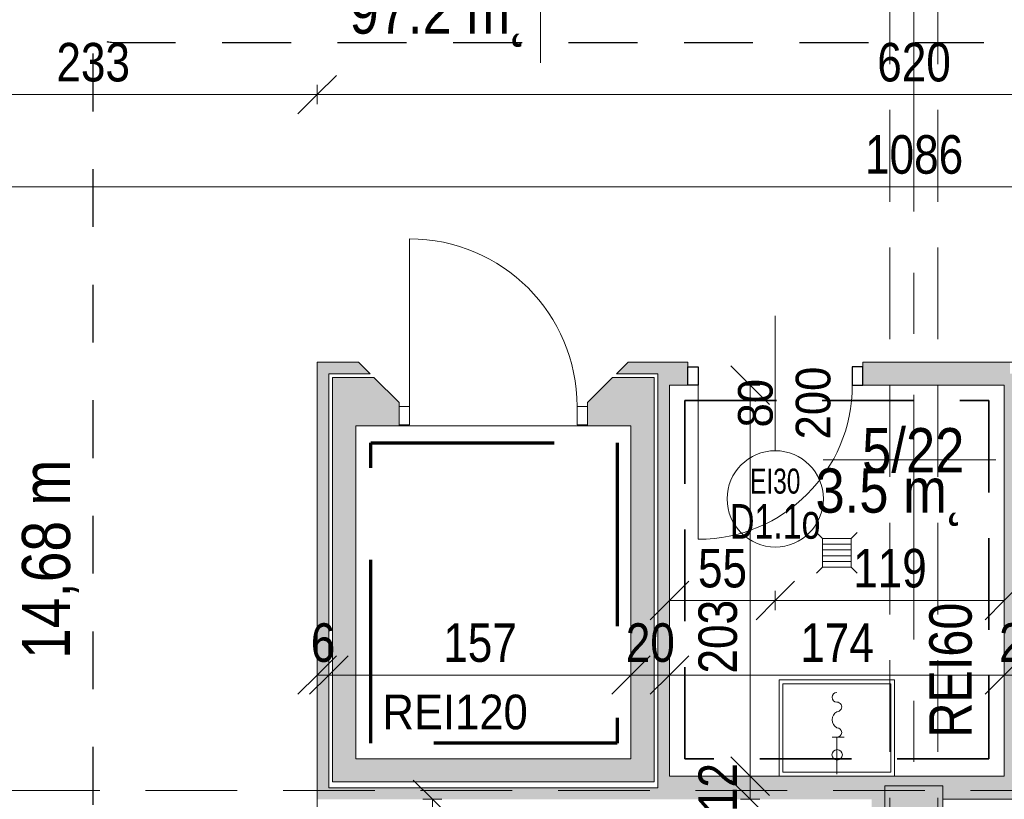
# Model space of a CAD drawing. Header units: centimetres. Extents: x -1631 to 21770, y -8842 to 3590.
# Tile 45 of 87: x -477 to 34, y 896 to 1301. Entities that reach past the tile are written whole.
import ezdxf

# ---------------------------------------------------------------- set-up
doc = ezdxf.new("R2010")
doc.units = ezdxf.units.CM
for name, pattern in [('Dash', [60, 30, -30]), ('Długa kreska', [142.875, 95.25, -47.625]), ('Hidden', [71.4375, 47.625, -23.8125]), ('Oś', [222.25, 127, -31.75, 31.75, -31.75]), ('Ukryte', [71.438, 47.625, -23.813])]:
    doc.linetypes.add(name, pattern=pattern)
for name, color, linetype, lineweight in [('A-ANNO-DIMS', 211, 'Continuous', 13), ('A-ANNO-DIMS-100', 211, 'Continuous', 13), ('A-ANNO-NOTE', 131, 'Continuous', 9), ('A-AREA-IDEN', 2, 'Continuous', 13), ('A-DETL', 90, 'Continuous', 9), ('A-DETL-GENF', 92, 'Continuous', 9), ('A-DETL-HDLN', 90, 'Ukryte', 9), ('A-DETL-MEDM', 33, 'Continuous', 13), ('A-DOOR', 31, 'Continuous', 13), ('A-FLOR', 192, 'Continuous', 13), ('A-WALL', 113, 'Continuous', 13), ('A-WALL-PATT', 111, 'Continuous', 13), ('G-ANNO-TEXT', 231, 'Continuous', 13), ('P-SANR-FIXT', 6, 'Continuous', 9), ('S-COLS', 52, 'Continuous', 13), ('S-GRID', 1, 'Continuous', 13)]:
    doc.layers.add(name, color=color, linetype=linetype, lineweight=lineweight)
doc.styles.add('Arial', font='arial.ttf', dxfattribs={"width": 0.9, "height": 18})
doc.styles.add('Arial Narrow', font='ARIALN.TTF', dxfattribs={"height": 22})
doc.styles.add('Arial Narrow_4', font='ARIALN.TTF', dxfattribs={"height": 25})
doc.styles.add('Arial Narrow_5', font='ARIALN.TTF', dxfattribs={"height": 20})
doc.styles.add('Arial_11', font='arial.ttf', dxfattribs={"width": 0.85, "height": 23})
doc.styles.add('Arial_2', font='arial.ttf', dxfattribs={"width": 0.7, "height": 13})
doc.styles.add('Arial_3', font='arial.ttf', dxfattribs={"width": 0.7, "height": 18})
doc.dimstyles.new('Diagonal_1_100__0__wewnętrzne_1', dxfattribs={"dimscale": 30.48, "dimtxt": 20.468619, "dimasz": 0.656168, "dimexe": 0.164042, "dimexo": 0.0625, "dimgap": 0.032808, "dimtad": 1, "dimdec": 0, "dimdsep": 46, "dimtxsty": 'Arial Narrow_5', "dimblk1": 'OBLIQUE', "dimblk2": 'OBLIQUE', "dimsah": 1, "dimcen": 0.09, "dimazin": 0, "dimtfac": 1, "dimtdec": 4, "dimtix": 1, "dimtmove": 0, "dimatfit": 3, "dimfxl": 0, "dimtvp": 1, "dimtolj": 1, "dimtzin": 0, "dimarcsym": 0})
doc.dimstyles.new('Diagonal_1_100__0__wewnętrzne_2', dxfattribs={"dimscale": 30.48, "dimtxt": 20.468619, "dimasz": 0.656168, "dimexe": 0.164042, "dimexo": 0.0625, "dimgap": 0.032808, "dimtad": 1, "dimdec": 0, "dimdsep": 46, "dimtxsty": 'Arial Narrow_5', "dimblk1": 'OBLIQUE', "dimblk2": 'OBLIQUE', "dimsah": 1, "dimcen": 0.09, "dimazin": 0, "dimtfac": 1, "dimtdec": 4, "dimtix": 1, "dimtmove": 2, "dimatfit": 3, "dimfxl": 0, "dimtvp": 1, "dimtolj": 1, "dimtzin": 0, "dimarcsym": 0})

# ---------------------------------------------------------------- blocks, each defined once
blk = doc.blocks.new('M_Concrete-Square-Column - 300 x 300mm-1794508-5_piętro III __10_50 m_ - stan projektowany')
at = {"layer": 'S-COLS', "lineweight": 9}
blk.add_hatch(color=254, dxfattribs=at).paths.add_polyline_path([(15, -15), (15, 15), (-15, 15), (-15, -15)], flags=0)
for p, q in [((15, 15), (-15, 15)), ((-15, 15), (-15, -15)), ((15, -15), (15, 15)), ((-15, -15), (15, -15))]:
    blk.add_line(p, q, dxfattribs=at)
blk = doc.blocks.new('DRZWI 1S - automatyczna etykieta - Drzwi 87 _winda_-2252195-5_piętro III __10_50 m_ - stan projektowany')
at = {"layer": 'A-DETL-GENF'}
for p, q in [((-49, 12), (-43.5, 12)), ((-49, 2.5), (-49, 12)), ((-43.5, 12), (-43.5, 2.5)), ((43.5, 12), (49, 12)), ((43.5, 2.5), (43.5, 12)), ((49, 12), (49, 2.5)), ((-43.5, 2.5), (-49, 2.5)), ((49, 2.5), (43.5, 2.5))]:
    blk.add_line(p, q, dxfattribs=at)
at = {"layer": 'A-DETL-MEDM', "lineweight": 9}
for p, q in [((-49, 2.5), (-49, 12)), ((-49, 12), (-43.5, 12)), ((-43.5, 12), (-43.5, 2.5)), ((43.5, 12), (43.5, 2.5)), ((49, 12), (43.5, 12)), ((49, 2.5), (49, 12)), ((-43.5, 2.5), (-49, 2.5)), ((43.5, 2.5), (49, 2.5))]:
    blk.add_line(p, q, dxfattribs=at)
at = {"layer": 'A-DOOR', "lineweight": 9}
blk.add_line((43.5, 2.5), (43.5, -84.5), dxfattribs=at)
blk.add_arc((43.5, 2.5), 87, 180, 270, dxfattribs=at)
blk = doc.blocks.new('zawór czerpalny ze złączką - zawór czerpalny ze złączką-1471437-5_piętro III __10_50 m_ - stan projektowany')
at = {"layer": 'P-SANR-FIXT'}
for p, q in [((-19.18, -2.5), (-19.18, 3.71)), ((0, 0), (-19.18, 0))]:
    blk.add_line(p, q, dxfattribs=at)
for centre, radius, start, end in [((-39.97, 0), 2.5, 180, 0), ((-34.97, 0), 2.5, 360, 180), ((-21.68, 0), 2.5, 0, 180), ((-28.33, 2.18), 4.68, 207.7893, 332.2107)]:
    blk.add_arc(centre, radius, start, end, dxfattribs=at)
blk = doc.blocks.new('zlew - Type 1-1332169-5_piętro III __10_50 m_ - stan projektowany')
at = {"layer": 'P-SANR-FIXT'}
for p, q in [((-17.5, 6), (-17.5, 56)), ((-17.5, 56), (42.5, 56)), ((-15.5, 8), (-15.5, 54)), ((-15.5, 54), (40.5, 54)), ((40.5, 54), (40.5, 8)), ((42.5, 56), (42.5, 6)), ((40.5, 8), (-15.5, 8))]:
    blk.add_line(p, q, dxfattribs=at)
blk.add_circle((12.66, 17.08), 2.7, dxfattribs=at)
blk = doc.blocks.new('kratka ściekowa - kratka ściekowa-1693923-5_piętro III __10_50 m_ - stan projektowany')
at = {"layer": 'P-SANR-FIXT'}
for p, q in [((-10.5, 10.5), (-7.5, 7.5)), ((7.5, 7.5), (10.5, 10.5)), ((-7.5, 7.5), (7.5, 7.5)), ((-7.5, -7.5), (-7.5, 7.5)), ((-4.5, -7.5), (-4.5, 7.5)), ((-1.5, -7.5), (-1.5, 7.5)), ((1.5, -7.5), (1.5, 7.5)), ((4.5, -7.5), (4.5, 7.5)), ((7.5, 7.5), (7.5, -7.5)), ((-10.5, -10.5), (-7.5, -7.5)), ((7.5, -7.5), (-7.5, -7.5)), ((10.5, -10.5), (7.5, -7.5))]:
    blk.add_line(p, q, dxfattribs=at)
blk = doc.blocks.new('DRZWI 1S - automatyczna etykieta - Drzwi 80 _PPOŻ EI30 łazienkowe_-2252260-5_piętro III __10_50 m_ - stan projektowany')
at = {"layer": 'A-DETL-GENF'}
for p, q in [((-45.5, 6), (-45.5, -3.5)), ((-40, 6), (-45.5, 6)), ((-40, -3.5), (-40, 6)), ((45.5, 6), (40, 6)), ((40, 6), (40, -3.5)), ((45.5, -3.5), (45.5, 6)), ((-45.5, -3.5), (-40, -3.5)), ((40, -3.5), (45.5, -3.5))]:
    blk.add_line(p, q, dxfattribs=at)
at = {"layer": 'A-DETL-MEDM', "lineweight": 25}
for p, q in [((-40, 6), (-45.5, 6)), ((-45.5, 6), (-45.5, -3.5)), ((-40, -3.5), (-40, 6)), ((40, -3.5), (40, 6)), ((40, 6), (45.5, 6)), ((45.5, 6), (45.5, -3.5)), ((-45.5, -3.5), (-40, -3.5)), ((45.5, -3.5), (40, -3.5))]:
    blk.add_line(p, q, dxfattribs=at)
at = {"layer": 'A-DOOR'}
blk.add_line((40, 6), (40, 86), dxfattribs=at)
blk.add_arc((40, 6), 80, 90, 180, dxfattribs=at)
blk = doc.blocks.new('DIMBLOCK43-5_piętro III __10_50 m_ - stan projektowany')
at = {"layer": 'A-ANNO-DIMS-100', "transparency": 16777216}
for p, q in [((-555.62, 1214.34), (-545.62, 1224.34)), ((530.38, 1214.34), (540.38, 1224.34)), ((-555.62, 1209.34), (-555.62, 1219.34)), ((530.38, 1209.34), (530.38, 1219.34)), ((-555.62, 1214.34), (-565.62, 1204.34)), ((530.38, 1214.34), (-555.62, 1214.34)), ((-555.62, 1214.34), (-555.62, 1209.34)), ((530.38, 1214.34), (520.38, 1204.34)), ((530.38, 1214.34), (530.38, 1209.34))]:
    blk.add_line(p, q, dxfattribs=at)
at = {"layer": 'A-ANNO-DIMS-100', "color": 0, "transparency": 16777216, "insert": (-37.97, 1241.19), "char_height": 20, "width": 60.821, "attachment_point": 1, "line_spacing_factor": 0.974696, "style": 'Arial Narrow_5'}
blk.add_mtext('1086', dxfattribs=at)
blk = doc.blocks.new('_Oblique')
at = {"color": 0, "linetype": 'ByBlock', "lineweight": -2}
blk.add_line((-0.5, -0.5), (0.5, 0.5), dxfattribs=at)
blk = doc.blocks.new('DIMBLOCK47-5_piętro III __10_50 m_ - stan projektowany')
at = {"layer": 'A-ANNO-DIMS-100', "transparency": 16777216}
for p, q in [((-97.68, 908.33), (-107.68, 918.33)), ((-97.68, 896.33), (-107.68, 906.33)), ((-102.68, 908.33), (-92.68, 908.33)), ((-97.68, 908.33), (-102.68, 908.33)), ((-97.68, 896.33), (-97.68, 908.33)), ((-97.68, 908.33), (-87.68, 898.33)), ((-102.68, 896.33), (-92.68, 896.33)), ((-97.68, 896.33), (-102.68, 896.33)), ((-97.68, 896.33), (-87.68, 886.33))]:
    blk.add_line(p, q, dxfattribs=at)
at = {"layer": 'A-ANNO-DIMS-100', "color": 0, "transparency": 16777216, "insert": (-124.53, 889.65), "char_height": 20, "width": 30.4105, "attachment_point": 1, "rotation": 90, "line_spacing_factor": 0.974696, "style": 'Arial Narrow_5'}
blk.add_mtext('12', dxfattribs=at)
blk = doc.blocks.new('DIMBLOCK48-5_piętro III __10_50 m_ - stan projektowany')
at = {"layer": 'A-ANNO-DIMS-100', "transparency": 16777216}
for p, q in [((-97.68, 1111.33), (-107.68, 1121.33)), ((-102.68, 1111.33), (-92.68, 1111.33)), ((-97.68, 1111.33), (-102.68, 1111.33)), ((-97.68, 908.33), (-97.68, 1111.33)), ((-97.68, 1111.33), (-87.68, 1101.33)), ((-97.68, 908.33), (-107.68, 918.33)), ((-102.68, 908.33), (-92.68, 908.33)), ((-97.68, 908.33), (-102.68, 908.33)), ((-97.68, 908.33), (-87.68, 898.33))]:
    blk.add_line(p, q, dxfattribs=at)
at = {"layer": 'A-ANNO-DIMS-100', "color": 0, "transparency": 16777216, "insert": (-124.53, 961.64), "char_height": 20, "width": 45.6158, "attachment_point": 1, "rotation": 90, "line_spacing_factor": 0.974696, "style": 'Arial Narrow_5'}
blk.add_mtext('203', dxfattribs=at)
blk = doc.blocks.new('DIMBLOCK70-5_piętro III __10_50 m_ - stan projektowany')
at = {"layer": 'A-ANNO-DIMS-100', "transparency": 16777216}
for p, q in [((-322.62, 1262.25), (-312.62, 1272.25)), ((297.38, 1262.25), (307.38, 1272.25)), ((-322.62, 1257.25), (-322.62, 1267.25)), ((297.38, 1257.25), (297.38, 1267.25)), ((-322.62, 1262.25), (-332.62, 1252.25)), ((297.38, 1262.25), (-322.62, 1262.25)), ((-322.62, 1262.25), (-322.62, 1257.25)), ((297.38, 1262.25), (287.38, 1252.25)), ((297.38, 1262.25), (297.38, 1257.25))]:
    blk.add_line(p, q, dxfattribs=at)
at = {"layer": 'A-ANNO-DIMS-100', "color": 0, "transparency": 16777216, "insert": (-31.63, 1289.09), "char_height": 20, "width": 45.6158, "attachment_point": 1, "line_spacing_factor": 0.974696, "style": 'Arial Narrow_5'}
blk.add_mtext('620', dxfattribs=at)
blk = doc.blocks.new('DIMBLOCK71-5_piętro III __10_50 m_ - stan projektowany')
at = {"layer": 'A-ANNO-DIMS-100', "transparency": 16777216}
for p, q in [((-555.62, 1262.25), (-545.62, 1272.25)), ((-322.62, 1262.25), (-312.62, 1272.25)), ((-555.62, 1257.25), (-555.62, 1267.25)), ((-322.62, 1257.25), (-322.62, 1267.25)), ((-555.62, 1262.25), (-565.62, 1252.25)), ((-322.62, 1262.25), (-555.62, 1262.25)), ((-555.62, 1262.25), (-555.62, 1257.25)), ((-322.62, 1262.25), (-332.62, 1252.25)), ((-322.62, 1262.25), (-322.62, 1257.25))]:
    blk.add_line(p, q, dxfattribs=at)
at = {"layer": 'A-ANNO-DIMS-100', "color": 0, "transparency": 16777216, "insert": (-458.13, 1289.09), "char_height": 20, "width": 45.6158, "attachment_point": 1, "line_spacing_factor": 0.974696, "style": 'Arial Narrow_5'}
blk.add_mtext('233', dxfattribs=at)
blk = doc.blocks.new('DIMBLOCK88-5_piętro III __10_50 m_ - stan projektowany')
at = {"layer": 'A-ANNO-DIMS-100', "transparency": 16777216}
for p, q in [((-322.62, 960.85), (-312.62, 970.85)), ((-316.62, 960.85), (-306.62, 970.85)), ((-322.62, 965.85), (-322.62, 955.85)), ((-322.62, 960.85), (-322.62, 965.85)), ((-316.62, 965.85), (-316.62, 955.85)), ((-316.62, 960.85), (-316.62, 965.85)), ((-322.62, 960.85), (-332.62, 950.85)), ((-316.62, 960.85), (-326.62, 950.85)), ((-322.62, 960.85), (-316.62, 960.85))]:
    blk.add_line(p, q, dxfattribs=at)
at = {"layer": 'A-ANNO-DIMS-100', "color": 0, "transparency": 16777216, "insert": (-325.96, 987.7), "char_height": 20, "width": 15.2053, "attachment_point": 1, "line_spacing_factor": 0.974696, "style": 'Arial Narrow_5'}
blk.add_mtext('\\fArial Narrow|b0|i0|c238|p34|;6', dxfattribs=at)
blk = doc.blocks.new('DIMBLOCK89-5_piętro III __10_50 m_ - stan projektowany')
at = {"layer": 'A-ANNO-DIMS-100', "transparency": 16777216}
for p, q in [((-316.62, 960.85), (-306.62, 970.85)), ((-159.62, 960.85), (-149.62, 970.85)), ((-316.62, 965.85), (-316.62, 955.85)), ((-316.62, 960.85), (-316.62, 965.85)), ((-159.62, 965.85), (-159.62, 955.85)), ((-159.62, 960.85), (-159.62, 965.85)), ((-316.62, 960.85), (-326.62, 950.85)), ((-316.62, 960.85), (-159.62, 960.85)), ((-159.62, 960.85), (-169.62, 950.85))]:
    blk.add_line(p, q, dxfattribs=at)
at = {"layer": 'A-ANNO-DIMS-100', "color": 0, "transparency": 16777216, "insert": (-257.13, 987.7), "char_height": 20, "width": 45.6158, "attachment_point": 1, "line_spacing_factor": 0.974696, "style": 'Arial Narrow_5'}
blk.add_mtext('157', dxfattribs=at)
blk = doc.blocks.new('DIMBLOCK90-5_piętro III __10_50 m_ - stan projektowany')
at = {"layer": 'A-ANNO-DIMS-100', "transparency": 16777216}
for p, q in [((-159.62, 960.85), (-149.62, 970.85)), ((-139.62, 960.85), (-129.62, 970.85)), ((-159.62, 965.85), (-159.62, 955.85)), ((-159.62, 960.85), (-159.62, 965.85)), ((-139.62, 965.85), (-139.62, 955.85)), ((-139.62, 960.85), (-139.62, 965.85)), ((-159.62, 960.85), (-169.62, 950.85)), ((-159.62, 960.85), (-139.62, 960.85)), ((-139.62, 960.85), (-149.62, 950.85))]:
    blk.add_line(p, q, dxfattribs=at)
at = {"layer": 'A-ANNO-DIMS-100', "color": 0, "transparency": 16777216, "insert": (-162.29, 987.7), "char_height": 20, "width": 30.4105, "attachment_point": 1, "line_spacing_factor": 0.974696, "style": 'Arial Narrow_5'}
blk.add_mtext('20', dxfattribs=at)
blk = doc.blocks.new('DIMBLOCK91-5_piętro III __10_50 m_ - stan projektowany')
at = {"layer": 'A-ANNO-DIMS-100', "transparency": 16777216}
for p, q in [((-139.62, 960.85), (-129.62, 970.85)), ((34.38, 960.85), (44.38, 970.85)), ((-139.62, 965.85), (-139.62, 955.85)), ((-139.62, 960.85), (-139.62, 965.85)), ((34.38, 965.85), (34.38, 955.85)), ((34.38, 960.85), (34.38, 965.85)), ((-139.62, 960.85), (-149.62, 950.85)), ((-139.62, 960.85), (34.38, 960.85)), ((34.38, 960.85), (24.38, 950.85))]:
    blk.add_line(p, q, dxfattribs=at)
at = {"layer": 'A-ANNO-DIMS-100', "color": 0, "transparency": 16777216, "insert": (-71.63, 987.7), "char_height": 20, "width": 45.6158, "attachment_point": 1, "line_spacing_factor": 0.974696, "style": 'Arial Narrow_5'}
blk.add_mtext('174', dxfattribs=at)
blk = doc.blocks.new('DIMBLOCK92-5_piętro III __10_50 m_ - stan projektowany')
at = {"layer": 'A-ANNO-DIMS-100', "transparency": 16777216}
for p, q in [((34.38, 960.85), (44.38, 970.85)), ((54.38, 960.85), (64.38, 970.85)), ((34.38, 965.85), (34.38, 955.85)), ((34.38, 960.85), (34.38, 965.85)), ((54.38, 965.85), (54.38, 955.85)), ((54.38, 960.85), (54.38, 965.85)), ((34.38, 960.85), (24.38, 950.85)), ((34.38, 960.85), (54.38, 960.85)), ((54.38, 960.85), (44.38, 950.85))]:
    blk.add_line(p, q, dxfattribs=at)
at = {"layer": 'A-ANNO-DIMS-100', "color": 0, "transparency": 16777216, "insert": (31.71, 987.7), "char_height": 20, "width": 30.4105, "attachment_point": 1, "line_spacing_factor": 0.974696, "style": 'Arial Narrow_5'}
blk.add_mtext('20', dxfattribs=at)
blk = doc.blocks.new('DIMBLOCK101-5_piętro III __10_50 m_ - stan projektowany')
at = {"layer": 'A-ANNO-DIMS-100', "transparency": 16777216}
for p, q in [((-262.8, 896.33), (-272.8, 906.33)), ((-267.8, 896.33), (-257.8, 896.33)), ((-262.8, 896.33), (-267.8, 896.33)), ((-262.8, 707.33), (-262.8, 896.33)), ((-262.8, 896.33), (-252.8, 886.33)), ((-262.8, 707.33), (-272.8, 717.33)), ((-267.8, 707.33), (-257.8, 707.33)), ((-262.8, 707.33), (-267.8, 707.33)), ((-262.8, 707.33), (-252.8, 697.33))]:
    blk.add_line(p, q, dxfattribs=at)
at = {"layer": 'A-ANNO-DIMS-100', "color": 0, "transparency": 16777216, "insert": (-289.65, 782.82), "char_height": 20, "width": 45.6158, "attachment_point": 1, "rotation": 90, "line_spacing_factor": 0.974696, "style": 'Arial Narrow_5'}
blk.add_mtext('189', dxfattribs=at)
blk = doc.blocks.new('METKA_POMIESZCZENIA2 - Krótka - bez ramki 2-2396683-5_piętro III __10_50 m_ - stan projektowany')
at = {"layer": 'A-AREA-IDEN'}
blk.add_line((0.0976, 0), (-0.8, 0), dxfattribs=at)
blk = doc.blocks.new('METKA_POMIESZCZENIA2 - Rozbudowana krótka - bez ramki-2403173-5_piętro III __10_50 m_ - stan projektowany')
at = {"layer": 'A-AREA-IDEN'}
for p, q in [((0, 0.425), (0, 0)), ((0.0976, 0), (-0.8, 0)), ((-0.8, 0), (0.8, 0)), ((0, 0), (0, -0.425))]:
    blk.add_line(p, q, dxfattribs=at)
blk = doc.blocks.new('DIMBLOCK206-5_piętro III __10_50 m_ - stan projektowany')
at = {"layer": 'A-ANNO-DIMS-100', "transparency": 16777216}
for p, q in [((-84.62, 999.51), (-74.62, 1009.51)), ((34.38, 999.51), (44.38, 1009.51)), ((-84.62, 1004.51), (-84.62, 994.51)), ((-84.62, 999.51), (-84.62, 1004.51)), ((34.38, 994.51), (34.38, 1004.51)), ((-84.62, 999.51), (-94.62, 989.51)), ((34.38, 999.51), (-84.62, 999.51)), ((34.38, 999.51), (24.38, 989.51)), ((34.38, 999.51), (34.38, 994.51))]:
    blk.add_line(p, q, dxfattribs=at)
at = {"layer": 'A-ANNO-DIMS-100', "color": 0, "transparency": 16777216, "insert": (-44.13, 1026.36), "char_height": 20, "width": 45.6158, "attachment_point": 1, "line_spacing_factor": 0.974696, "style": 'Arial Narrow_5'}
blk.add_mtext('119', dxfattribs=at)
blk = doc.blocks.new('DIMBLOCK207-5_piętro III __10_50 m_ - stan projektowany')
at = {"layer": 'A-ANNO-DIMS-100', "transparency": 16777216}
for p, q in [((-139.62, 999.51), (-129.62, 1009.51)), ((-84.62, 999.51), (-74.62, 1009.51)), ((-139.62, 994.51), (-139.62, 1004.51)), ((-84.62, 1004.51), (-84.62, 994.51)), ((-84.62, 999.51), (-84.62, 1004.51)), ((-139.62, 999.51), (-149.62, 989.51)), ((-84.62, 999.51), (-139.62, 999.51)), ((-139.62, 999.51), (-139.62, 994.51)), ((-84.62, 999.51), (-94.62, 989.51))]:
    blk.add_line(p, q, dxfattribs=at)
at = {"layer": 'A-ANNO-DIMS-100', "color": 0, "transparency": 16777216, "insert": (-124.79, 1026.36), "char_height": 20, "width": 30.4105, "attachment_point": 1, "line_spacing_factor": 0.974696, "style": 'Arial Narrow_5'}
blk.add_mtext('55', dxfattribs=at)

msp = doc.modelspace()

# ---------------------------------------------------------------- hatches: boundary and pattern name
at = {"layer": 'A-WALL-PATT'}
for points in [[(-316.62, 902.33), (-316.62, 1123.33), (-322.62, 1123.33), (-322.62, 902.33)], [(-302.62, 917.33), (-302.62, 1115.33), (-314.62, 1115.33), (-314.62, 917.33)], [(-147.62, 905.33), (-147.62, 1115.33), (-159.62, 1115.33), (-159.62, 905.33)], [(40.38, 896.33), (40.38, 1117.33), (37.38, 1117.33), (37.38, 1111.33), (34.38, 1111.33), (34.38, 896.33)], [(-139.62, 902.33), (-139.62, 1111.33), (-145.62, 1111.33), (-145.62, 902.33)], [(-159.62, 905.33), (-159.62, 917.33), (-314.62, 917.33), (-314.62, 905.33)], [(-139.62, 896.33), (-34.62, 896.33), (-34.62, 908.33), (-139.62, 908.33), (-139.62, 902.33)], [(8.49, 896.33), (34.38, 896.33), (34.38, 908.33), (-22.62, 908.33), (-22.62, 903.33), (2.38, 903.33), (2.38, 896.33)], [(-322.62, 896.33), (-139.62, 896.33), (-139.62, 902.33), (-322.62, 902.33)]]:
    msp.add_hatch(color=9, dxfattribs=at).paths.add_polyline_path(points, flags=0)
h = msp.add_hatch(color=9, dxfattribs=at)
h.paths.add_polyline_path([(-145.62, 1117.33), (-145.62, 1123.33), (-161.12, 1123.33), (-167.12, 1117.33)], flags=0)
h.paths.add_polyline_path([(-316.62, 1117.33), (-295.12, 1117.33), (-301.12, 1123.33), (-316.62, 1123.33)], flags=0)
h = msp.add_hatch(color=9, dxfattribs=at)
h.paths.add_polyline_path([(-39.12, 1111.33), (37.38, 1111.33), (37.38, 1123.33), (-39.12, 1123.33), (-39.12, 1120.83)], flags=0)
h.paths.add_polyline_path([(-130.12, 1111.33), (-130.12, 1123.33), (-145.62, 1123.33), (-145.62, 1111.33), (-139.62, 1111.33)], flags=0)
h = msp.add_hatch(color=9, dxfattribs=at)
h.paths.add_polyline_path([(-182.12, 1090.33), (-159.62, 1090.33), (-159.62, 1115.33), (-169.12, 1115.33), (-182.12, 1102.33), (-182.12, 1090.83)], flags=0)
h.paths.add_polyline_path([(-302.62, 1090.33), (-280.12, 1090.33), (-280.12, 1102.33), (-293.12, 1115.33), (-302.62, 1115.33)], flags=0)
h = msp.add_hatch(color=9, dxfattribs=at)
h.paths.add_polyline_path([(-22.62, 122.33), (-22.62, 388.33), (-27.62, 388.33), (-27.62, 428.33), (-22.62, 428.33), (-22.62, 465.83), (-34.62, 465.83), (-34.62, 122.33)], flags=0)
h.paths.add_polyline_path([(-34.62, 566.83), (-22.62, 566.83), (-22.62, 873.33), (-27.62, 873.33), (-27.62, 903.33), (-22.62, 903.33), (-22.62, 908.33), (-34.62, 908.33), (-34.62, 625.33)], flags=0)

# ---------------------------------------------------------------- linework, layer by layer
at = {"layer": 'A-ANNO-NOTE', "lineweight": 13}
msp.add_line((-84.62, 1147.33), (-84.62, 1077.33), dxfattribs=at)
msp.add_line((-84.62, 1147.33), (-84.62, 1077.33), dxfattribs=at)
msp.add_circle((-84.62, 1052.33), 25, dxfattribs=at)
at = {"layer": 'A-DETL', "linetype": 'Hidden', "lineweight": 35}
for p, q in [((-131.62, 1103.33), (26.38, 1103.33)), ((-131.62, 917.33), (-131.62, 1103.33)), ((26.38, 1103.33), (26.38, 917.33)), ((26.38, 917.33), (-131.62, 917.33))]:
    msp.add_line(p, q, dxfattribs=at)
at = {"layer": 'A-DETL', "linetype": 'Długa kreska', "lineweight": 70}
for p, q in [((-294.76, 1081.49), (-166.76, 1081.49)), ((-294.76, 925.49), (-294.76, 1081.49)), ((-166.76, 1081.49), (-166.76, 925.49)), ((-166.76, 925.49), (-294.76, 925.49))]:
    msp.add_line(p, q, dxfattribs=at)
at = {"layer": 'A-DETL', "linetype": 'Dash', "lineweight": 25}
for points, knots in [([(-555.62, 1472.57), (-478.91, 1472.57), (-476.08, 1472.57), (-439.12, 1472.57), (-439.12, 1435.62), (-439.12, 1432.79), (-439.12, 1329.11), (-439.12, 1326.28), (-439.12, 1289.33), (-402.17, 1289.33), (-399.34, 1289.33), (54.38, 1289.33), (347.2, 1289.33), (391.67, 1289.33), (418.55, 1316.21), (413.88, 1393.93), (413.88, 1663.13)], [0, 0, 0, 0, 1.274059, 2.1133, 2.95254, 4.521491, 5.717221, 7.286172, 8.125412, 8.964652, 14.361634, 22.556861, 31.207392, 35.311818, 37.065318, 41.276562, 41.276562, 41.276562, 41.276562]), ([(-561.62, 233.02), (-511.61, 233.02), (-497.78, 233.02), (-439.12, 233.02), (-439.12, 251.36), (-439.12, 296.62), (-439.12, 1289.33), (-439.12, 1326.28), (-439.12, 1329.11), (-439.12, 1432.79), (-439.12, 1435.62), (-439.12, 1472.57), (-476.08, 1472.57), (-478.91, 1472.57), (-555.62, 1472.57)], [0, 0, 0, 0, 1.339676, 2.332925, 3.669947, 15.221807, 26.977257, 38.268666, 39.837617, 41.033347, 42.602298, 43.441538, 44.280778, 45.554838, 45.554838, 45.554838, 45.554838]), ([(-555.62, 1472.57), (-478.91, 1472.57), (-450.62, 1472.57), (-439.12, 1472.57), (-439.12, 1461.07), (-439.12, 1432.79), (-439.12, 1329.11), (-439.12, 1326.28), (-439.12, 1289.33), (-402.17, 1289.33), (-399.34, 1289.33), (54.38, 1289.33), (347.2, 1289.33), (391.67, 1289.33), (413.88, 1267.11), (413.88, 1211.15), (413.88, 1019.9)], [0, 0, 0, 0, 1.274059, 1.834911, 2.395763, 3.964714, 5.438832, 7.007784, 7.847024, 8.686264, 14.083246, 22.278473, 30.929004, 34.961158, 36.402966, 39.45005, 39.45005, 39.45005, 39.45005])]:
    msp.add_open_spline(points, degree=3, knots=knots, dxfattribs=at)
at = {"layer": 'A-DETL-HDLN'}
for p, q in [((-25.12, 420.83), (-25.12, 2793.33)), ((-0.12, 420.83), (-0.12, 2793.33)), ((-1197.62, 900.83), (1172.38, 900.83))]:
    msp.add_line(p, q, dxfattribs=at)
at = {"layer": 'A-FLOR', "lineweight": 9}
msp.add_line((-280.12, 1090.33), (-182.12, 1090.33), dxfattribs=at)
at = {"layer": 'A-WALL', "lineweight": 9}
for p, q in [((-322.62, 1123.33), (-322.62, 757.83)), ((-301.12, 1123.33), (-322.62, 1123.33)), ((-295.12, 1117.33), (-301.12, 1123.33)), ((-161.12, 1123.33), (-167.12, 1117.33)), ((-130.12, 1123.33), (-161.12, 1123.33)), ((-130.12, 1120.83), (-130.12, 1123.33)), ((63.38, 1123.33), (-39.12, 1123.33)), ((-39.12, 1123.33), (-39.12, 1120.83)), ((-316.62, 902.33), (-316.62, 1117.33)), ((-316.62, 1117.33), (-295.12, 1117.33)), ((-293.12, 1115.33), (-314.62, 1115.33)), ((-314.62, 1115.33), (-314.62, 905.33)), ((-280.12, 1102.33), (-293.12, 1115.33)), ((-169.12, 1115.33), (-182.12, 1102.33)), ((-147.62, 1115.33), (-169.12, 1115.33)), ((-167.12, 1117.33), (-145.62, 1117.33)), ((-147.62, 905.33), (-147.62, 1115.33)), ((-145.62, 1117.33), (-145.62, 902.33)), ((-139.62, 908.33), (-139.62, 1111.33)), ((-139.62, 1111.33), (-130.12, 1111.33)), ((-39.12, 1111.33), (34.38, 1111.33)), ((34.38, 1111.33), (34.38, 908.33)), ((-280.12, 1100.33), (-280.12, 1102.33)), ((-182.12, 1102.33), (-182.12, 1100.33)), ((-302.62, 917.33), (-302.62, 1090.33)), ((-302.62, 1090.33), (-280.12, 1090.33)), ((-280.12, 1090.33), (-280.12, 1090.83)), ((-182.12, 1090.83), (-182.12, 1090.33)), ((-182.12, 1090.33), (-159.62, 1090.33)), ((-159.62, 1090.33), (-159.62, 917.33)), ((-159.62, 917.33), (-302.62, 917.33)), ((34.38, 908.33), (-139.62, 908.33)), ((-145.62, 902.33), (-316.62, 902.33)), ((-314.62, 905.33), (-147.62, 905.33)), ((2.38, 896.33), (40.38, 896.33))]:
    msp.add_line(p, q, dxfattribs=at)
at = {"layer": 'S-GRID', "linetype": 'Oś'}
msp.add_line((-12.62, 2884.27), (-12.62, 27.13), dxfattribs=at)

# ---------------------------------------------------------------- block references
at = {"layer": 'A-AREA-IDEN', "xscale": 99.99999999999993, "yscale": 99.99999999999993, "zscale": 99.99999999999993}
for name, p in [('METKA_POMIESZCZENIA2 - Rozbudowana krótka - bez ramki-2403173-5_piętro III __10_50 m_ - stan projektowany', (-206.61, 1321.29)), ('METKA_POMIESZCZENIA2 - Krótka - bez ramki 2-2396683-5_piętro III __10_50 m_ - stan projektowany', (20.29, 1072.54))]:
    msp.add_blockref(name, p, dxfattribs=at)
at = {"layer": 'A-DOOR', "lineweight": 9, "rotation": 180}
msp.add_blockref('DRZWI 1S - automatyczna etykieta - Drzwi 87 _winda_-2252195-5_piętro III __10_50 m_ - stan projektowany', (-231.12, 1102.83), dxfattribs=at)
at = {"layer": 'A-DOOR', "rotation": 180}
msp.add_blockref('DRZWI 1S - automatyczna etykieta - Drzwi 80 _PPOŻ EI30 łazienkowe_-2252260-5_piętro III __10_50 m_ - stan projektowany', (-84.62, 1117.33), dxfattribs=at)
at = {"layer": 'P-SANR-FIXT', "rotation": 270.0000000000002}
for name, p in [('kratka ściekowa - kratka ściekowa-1693923-5_piętro III __10_50 m_ - stan projektowany', (-52.62, 1024.33)), ('zawór czerpalny ze złączką - zawór czerpalny ze złączką-1471437-5_piętro III __10_50 m_ - stan projektowany', (-52.62, 909.33))]:
    msp.add_blockref(name, p, dxfattribs=at)
at = {"layer": 'P-SANR-FIXT'}
msp.add_blockref('zlew - Type 1-1332169-5_piętro III __10_50 m_ - stan projektowany', (-65.12, 902.33), dxfattribs=at)
at = {"layer": 'S-COLS', "lineweight": 9}
msp.add_blockref('M_Concrete-Square-Column - 300 x 300mm-1794508-5_piętro III __10_50 m_ - stan projektowany', (-12.62, 888.33), dxfattribs=at)

# ---------------------------------------------------------------- texts
at = {"layer": 'A-ANNO-NOTE', "lineweight": 211, "char_height": 18, "attachment_point": 5, "rotation": 90, "line_spacing_factor": 0.936439, "style": 'Arial'}
for s, insert, width in [('\\pt114.3,228.6,342.9,457.2,571.5,685.8,800.1,914.4,1028.7,1143,1257.3,1371.6,1485.9,1600.2,1714.5,1828.8,1943.1,2057.4,2171.7,2286,2400.3,2514.6,2628.9,2743.2,2857.5,2971.8,3086.1,3200.4,3314.7,3429,3543.3,3657.6;200', (-64.86, 1102.09), 38.07), ('\\pt114.3,228.6,342.9,457.2,571.5,685.8,800.1,914.4,1028.7,1143,1257.3,1371.6,1485.9,1600.2,1714.5,1828.8,1943.1,2057.4,2171.7,2286,2400.3,2514.6,2628.9,2743.2,2857.5,2971.8,3086.1,3200.4,3314.7,3429,3543.3,3657.6;200', (-64.86, 1102.09), 38.07), ('\\pt114.3,228.6,342.9,457.2,571.5,685.8,800.1,914.4,1028.7,1143,1257.3,1371.6,1485.9,1600.2,1714.5,1828.8,1943.1,2057.4,2171.7,2286,2400.3,2514.6,2628.9,2743.2,2857.5,2971.8,3086.1,3200.4,3314.7,3429,3543.3,3657.6;80', (-94.86, 1102), 25.65)]:
    msp.add_mtext(s, dxfattribs=dict(at, insert=insert, width=width))
at = {"layer": 'A-ANNO-NOTE', "lineweight": 211, "attachment_point": 5, "line_spacing_factor": 0.936439}
for s, insert, char_height, width, style in [('\\pt88.89998,177.79996,266.69994,355.60005,444.50003,533.40001,622.29999,711.19997,800.09995,889.00006,977.90004,1066.80002,1155.7,1244.59998,1333.49996,1422.39994,1511.30005,1600.20003,1689.10001,1777.99999,1866.89997,1955.79995,2044.70006,2133.60004,2222.50002,2311.4,2400.29998,2489.19996,2578.09994,2667.00005,2755.90003,2844.80001;EI30', (-84.65, 1061.46), 13, 26.39, 'Arial_2'), ('\\pt88.90002,177.80004,266.70006,355.60008,444.49992,533.39994,622.29996,711.19998,800.1,889.00002,977.90004,1066.80006,1155.70008,1244.59992,1333.49994,1422.39996,1511.29998,1600.2,1689.10002,1778.00004,1866.90006,1955.80008,2044.69992,2133.59994,2222.49996,2311.39998,2400.3,2489.20002,2578.10004,2667.00006,2755.90008,2844.79992;D1.1o', (-84.65, 1040.51), 18, 46.76, 'Arial_3')]:
    msp.add_mtext(s, dxfattribs=dict(at, insert=insert, char_height=char_height, width=width, style=style))
at = {"layer": 'A-AREA-IDEN', "char_height": 23, "line_spacing_factor": 0.936439, "style": 'Arial_11'}
for s, insert, width, attachment_point in [('\\pt84.99995,169.9999,255.00008,340.00003,424.99998,509.99993,595.00011,680.00006,765.00001,849.99996,934.99991,1020.00009,1105.00004,1189.99999,1274.99994,1359.99989,1445.00007,1530.00002,1614.99997,1699.99992,1785.0001,1870.00005,1955,2039.99995,2124.9999,2210.00008,2295.00003,2379.99998,2464.99993,2550.00011,2635.00006,2720.00001;97.2 m˛', (-213.27, 1316.9), 91.63, 3), ('\\pt84.99995,169.9999,255.00008,340.00003,424.99998,509.99993,595.00011,680.00006,765.00001,849.99996,934.99991,1020.00009,1105.00004,1189.99999,1274.99994,1359.99989,1445.00007,1530.00002,1614.99997,1699.99992,1785.0001,1870.00005,1955,2039.99995,2124.9999,2210.00008,2295.00003,2379.99998,2464.99993,2550.00011,2635.00006,2720.00001;5/22', (13.64, 1065.76), 52.87, 9), ('\\pt84.99995,169.9999,255.00008,340.00003,424.99998,509.99993,595.00011,680.00006,765.00001,849.99996,934.99991,1020.00009,1105.00004,1189.99999,1274.99994,1359.99989,1445.00007,1530.00002,1614.99997,1699.99992,1785.0001,1870.00005,1955,2039.99995,2124.9999,2210.00008,2295.00003,2379.99998,2464.99993,2550.00011,2635.00006,2720.00001;3.5 m˛', (13.64, 1068.15), 76.5, 3)]:
    msp.add_mtext(s, dxfattribs=dict(at, insert=insert, width=width, attachment_point=attachment_point))
at = {"layer": 'G-ANNO-TEXT', "color": 11, "insert": (-476.05, 969.22), "char_height": 25, "width": 104.939, "attachment_point": 1, "rotation": 90, "line_spacing_factor": 0.949189, "style": 'Arial Narrow_4'}
msp.add_mtext('\\pt127,254,381,508,635,762,889,1016,1143,1270,1397,1524,1651,1778,1905,2032,2159,2286,2413,2540,2667,2794,2921,3048,3175,3302,3429,3556,3683,3810,3937,4064;14,68 m', dxfattribs=at)
at = {"layer": 'G-ANNO-TEXT', "color": 1, "insert": (-4.59, 928.39), "char_height": 22, "width": 70.195, "attachment_point": 1, "rotation": 90, "line_spacing_factor": 0.949189, "style": 'Arial Narrow'}
msp.add_mtext('\\pt127.00006,253.9999,380.99996,508.00002,635.00008,761.99992,888.99998,1016.00004,1143.0001,1269.99994,1397,1524.00006,1650.9999,1777.99996,1905.00002,2032.00008,2158.99992,2285.99998,2413.00004,2540.0001,2666.99994,2794,2921.00006,3047.9999,3174.99996,3302.00002,3429.00008,3555.99992,3682.99998,3810.00004,3937.0001,4063.99994;REI60', dxfattribs=at)
at = {"layer": 'G-ANNO-TEXT', "color": 1, "insert": (-288.7, 950.67), "char_height": 18, "width": 75.1743, "attachment_point": 1, "line_spacing_factor": 0.936439, "style": 'Arial'}
msp.add_mtext('\\pt114.3,228.6,342.9,457.2,571.5,685.8,800.1,914.4,1028.7,1143,1257.3,1371.6,1485.9,1600.2,1714.5,1828.8,1943.1,2057.4,2171.7,2286,2400.3,2514.6,2628.9,2743.2,2857.5,2971.8,3086.1,3200.4,3314.7,3429,3543.3,3657.6;REI120', dxfattribs=at)

# ---------------------------------------------------------------- dimensions: what is measured, and where the dimension line sits
at = {"layer": 'A-ANNO-DIMS'}
for base, p1, p2, override, picture, middle in [((-555.62, 1262.25), (-322.62, 1257.25), (-555.62, 1257.25), {"dimpost": '<>', "dimfxl": 233}, 'DIMBLOCK71-5_piętro III __10_50 m_ - stan projektowany', (-439.12, 1273.46)), ((-322.62, 1262.25), (297.38, 1257.25), (-322.62, 1257.25), {"dimpost": '<>', "dimfxl": 620}, 'DIMBLOCK70-5_piętro III __10_50 m_ - stan projektowany', (-12.62, 1273.46)), ((-555.62, 1214.34), (530.38, 1209.34), (-555.62, 1209.34), {"dimpost": '<>', "dimfxl": 1086}, 'DIMBLOCK43-5_piętro III __10_50 m_ - stan projektowany', (-12.62, 1225.56)), ((-316.62, 960.85), (-322.62, 965.85), (-316.62, 965.85), {"dimpost": '<>', "dimfxl": 6}, 'DIMBLOCK88-5_piętro III __10_50 m_ - stan projektowany', (-319.62, 972.06))]:
    dim = msp.add_linear_dim(base=base, p1=p1, p2=p2, dimstyle='Diagonal_1_100__0__wewnętrzne_1', override=override, dxfattribs=at)
    dim.commit()
    dim.dimension.update_dxf_attribs({"geometry": picture, "text_midpoint": middle})
dim = msp.add_linear_dim(base=(-97.68, 1111.33), p1=(-102.68, 908.33), p2=(-102.68, 1111.33), angle=90, dimstyle='Diagonal_1_100__0__wewnętrzne_2', override={"dimpost": '<>', "dimfxl": 203}, dxfattribs=at)
dim.commit()
dim.dimension.update_dxf_attribs({"geometry": 'DIMBLOCK48-5_piętro III __10_50 m_ - stan projektowany', "text_midpoint": (-111.2, 984.45), "dimtype": 160, "text_rotation": 90})
for base, p1, p2, angle, override, picture, middle in [((-139.62, 999.51), (-84.62, 1004.51), (-139.62, 994.51), 0, {"dimpost": '<>', "dimfxl": 55.901699}, 'DIMBLOCK207-5_piętro III __10_50 m_ - stan projektowany', (-112.12, 1010.68)), ((-84.62, 999.51), (34.38, 994.51), (-84.62, 1004.51), 0, {"dimpost": '<>', "dimfxl": 119.419429}, 'DIMBLOCK206-5_piętro III __10_50 m_ - stan projektowany', (-25.12, 1010.72)), ((-159.62, 960.85), (-316.62, 965.85), (-159.62, 965.85), 0, {"dimpost": '<>', "dimfxl": 157}, 'DIMBLOCK89-5_piętro III __10_50 m_ - stan projektowany', (-238.12, 972.06)), ((-139.62, 960.85), (-159.62, 965.85), (-139.62, 965.85), 0, {"dimpost": '<>', "dimfxl": 20}, 'DIMBLOCK90-5_piętro III __10_50 m_ - stan projektowany', (-149.62, 972.06)), ((34.38, 960.85), (-139.62, 965.85), (34.38, 965.85), 0, {"dimpost": '<>', "dimfxl": 174}, 'DIMBLOCK91-5_piętro III __10_50 m_ - stan projektowany', (-52.62, 971.89)), ((54.38, 960.85), (34.38, 965.85), (54.38, 965.85), 0, {"dimpost": '<>', "dimfxl": 20}, 'DIMBLOCK92-5_piętro III __10_50 m_ - stan projektowany', (44.38, 972.06)), ((-97.68, 908.33), (-102.68, 896.33), (-102.68, 908.33), 90, {"dimpost": '<>', "dimfxl": 12}, 'DIMBLOCK47-5_piętro III __10_50 m_ - stan projektowany', (-108.73, 902.33)), ((-262.8, 896.33), (-267.8, 707.33), (-267.8, 896.33), 90, {"dimpost": '<>', "dimfxl": 189}, 'DIMBLOCK101-5_piętro III __10_50 m_ - stan projektowany', (-274.01, 801.83))]:
    dim = msp.add_linear_dim(base=base, p1=p1, p2=p2, angle=angle, dimstyle='Diagonal_1_100__0__wewnętrzne_1', override=override, dxfattribs=at)
    dim.commit()
    dim.dimension.update_dxf_attribs({"geometry": picture, "text_midpoint": middle})

doc.saveas('drawing.dxf')
